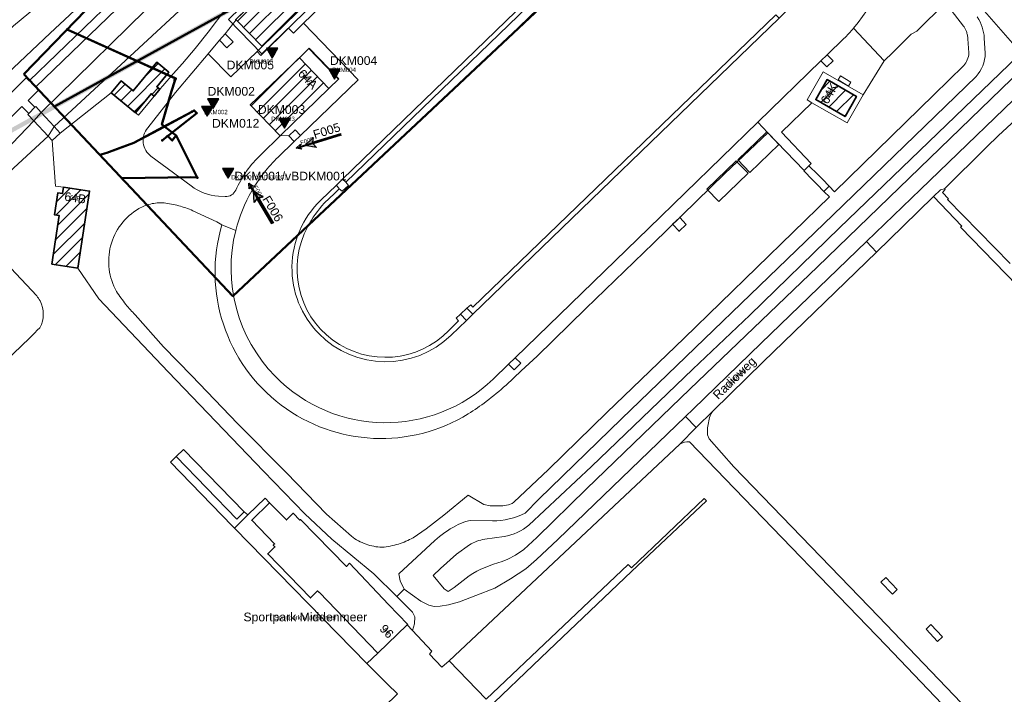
# Model space of a CAD drawing. Header units: metres. Extents: x 124322 to 125871, y 483990 to 485142.
# Tile 22 of 61: x 124717 to 124943, y 484403 to 484557. Entities that reach past the tile are written whole.
import ezdxf
from ezdxf.enums import TextEntityAlignment as Align

# ---------------------------------------------------------------- set-up
doc = ezdxf.new("R2010")
doc.units = ezdxf.units.M
for name, color, linetype, lineweight in [('00_GEO_Arcering', 252, 'Continuous', 15), ('B-RO-KW-KUNSTWERK-GV', 170, 'Continuous', 18), ('B-RO-OG-BEBOUWING-GV', 7, 'Continuous', 35), ('B-RO-OG-BEBOUWING-T18', 7, 'Continuous', 18), ('B-RO-OG-BEBOUWING-T18 @ 0.5', 7, 'Continuous', 18), ('B-RO-OG-BEBOUWING-T18 @ 1', 7, 'Continuous', 18), ('B-RO-OG-BEBOUWING_BORDES-GV', 7, 'Continuous', 18), ('B-RO-OG-BEBOUWING_LUIFEL-GV', 7, 'Continuous', 18), ('B-RO-OG-BEBOUWING_OVERBOUWING-GV', 7, 'Continuous', 18), ('B-RO-OG-BEBOUWING_SCHUUR-GV', 7, 'Continuous', 35), ('B-RO-OG-BEBOUWING_TRAP-GV', 7, 'Continuous', 18), ('B-RO-OG-TERREIN_ERF-GV', 7, 'Continuous', 0), ('B-RO-OG-TOPOGRAFIE-T18', 7, 'Continuous', 18), ('B-RO-OG-TOPOGRAFIE-T18 @ 0.5', 7, 'Continuous', 18), ('B-RO-OG-TOPOGRAFIE-T18 @ 1', 7, 'Continuous', 18), ('B-RO-OG-WATER-GV', 151, 'Continuous', 13), ('B-RO-VH-ONVERHARD-GV', 252, 'Continuous', 18), ('B-RO-VH-VERHARDING_GESLOTEN-GV', 252, 'Continuous', 18), ('B-RO-VH-VERHARDING_OPEN-GV', 7, 'Continuous', 9)]:
    doc.layers.add(name, color=color, linetype=linetype, lineweight=lineweight)
for name, color, linetype in [('00_GEO_Fotopijlen', 7, 'Continuous'), ('00_GEO_Fotopijlen @ 0.5', 7, 'Continuous'), ('00_GEO_Fotopijlen @ 1', 7, 'Continuous'), ('00_GEO_Sonderingen', 7, 'Continuous'), ('00_GEO_Sonderingen @ 0.5', 7, 'Continuous'), ('00_GEO_Sonderingen @ 1', 7, 'Continuous'), ('00_GEO_Sonderingen_ntm', 7, 'Continuous'), ('00_GEO_Sonderingen_ntm @ 0.5', 7, 'Continuous'), ('00_GEO_Sonderingen_ntm @ 1', 7, 'Continuous')]:
    doc.layers.add(name, color=color, linetype=linetype)
doc.layers.add('DATATRANSPORT', color=3, linetype='Continuous', lineweight=50, true_color=0x00ff00)
doc.layers.add('KLICGRENS', color=6, linetype='Continuous', lineweight=50, true_color=0xff00ff)
doc.styles.add('IBstijl', font='arial.ttf', dxfattribs={"height": 2})
pattern_1 = [(45, (0, 0), (-1.414213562, 1.414213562), [])]

# ---------------------------------------------------------------- blocks, each defined once
blk = doc.blocks.new('*U175')
at = {"layer": 'B-RO-OG-TOPOGRAFIE-T18 @ 0.5', "style": 'IBstijl'}
blk.add_text('Radioweg', height=1, rotation=44.3, dxfattribs=at).set_placement((124881.388, 484474.987), align=Align.MIDDLE)
at = {"layer": 'B-RO-OG-TOPOGRAFIE-T18 @ 1', "style": 'IBstijl'}
blk.add_text('Radioweg', height=2, rotation=44.3, dxfattribs=at).set_placement((124881.388, 484474.987), align=Align.MIDDLE)
blk = doc.blocks.new('*U187')
at = {"layer": 'B-RO-OG-TOPOGRAFIE-T18 @ 0.5', "style": 'IBstijl'}
blk.add_text('Sportpark Middenmeer', height=1, dxfattribs=at).set_placement((124782.678, 484420.03), align=Align.MIDDLE)
at = {"layer": 'B-RO-OG-TOPOGRAFIE-T18 @ 1', "style": 'IBstijl'}
blk.add_text('Sportpark Middenmeer', height=2, dxfattribs=at).set_placement((124782.678, 484420.03), align=Align.MIDDLE)
blk = doc.blocks.new('*U194')
at = {"layer": 'B-RO-OG-BEBOUWING-T18 @ 0.5', "style": 'IBstijl'}
blk.add_text('64K', height=1, rotation=60.2, dxfattribs=at).set_placement((124902.995, 484540.549), align=Align.MIDDLE)
at = {"layer": 'B-RO-OG-BEBOUWING-T18 @ 1', "style": 'IBstijl'}
blk.add_text('64K', height=2, rotation=60.2, dxfattribs=at).set_placement((124902.995, 484540.549), align=Align.MIDDLE)
blk = doc.blocks.new('*U195')
at = {"layer": 'B-RO-OG-BEBOUWING-T18 @ 0.5', "style": 'IBstijl'}
blk.add_text('64B', height=1, rotation=-8.6, dxfattribs=at).set_placement((124729.843, 484516.563), align=Align.MIDDLE)
at = {"layer": 'B-RO-OG-BEBOUWING-T18 @ 1', "style": 'IBstijl'}
blk.add_text('64B', height=2, rotation=-8.6, dxfattribs=at).set_placement((124729.843, 484516.563), align=Align.MIDDLE)
blk = doc.blocks.new('*U199')
at = {"layer": 'B-RO-OG-BEBOUWING-T18 @ 0.5', "style": 'IBstijl'}
blk.add_text('64A', height=1, rotation=-46.2, dxfattribs=at).set_placement((124783.26, 484543.815), align=Align.MIDDLE)
at = {"layer": 'B-RO-OG-BEBOUWING-T18 @ 1', "style": 'IBstijl'}
blk.add_text('64A', height=2, rotation=-46.2, dxfattribs=at).set_placement((124783.26, 484543.815), align=Align.MIDDLE)
blk = doc.blocks.new('*U201')
at = {"layer": 'B-RO-OG-BEBOUWING-T18 @ 0.5', "style": 'IBstijl'}
blk.add_text('96', height=1, rotation=-46, dxfattribs=at).set_placement((124801.361, 484416.977), align=Align.MIDDLE)
at = {"layer": 'B-RO-OG-BEBOUWING-T18 @ 1', "style": 'IBstijl'}
blk.add_text('96', height=2, rotation=-46, dxfattribs=at).set_placement((124801.361, 484416.977), align=Align.MIDDLE)
blk = doc.blocks.new('Sondering')
at = {"color": 0}
blk.add_lwpolyline([(-1.3, 2.25), (0, 0), (1.3, 2.25)], close=True, dxfattribs=at)
blk.add_solid([(-1.3, 2.25), (1.3, 2.25), (0, 0)], dxfattribs=at)
at = {"color": 7, "style": 'IBstijl'}
blk.add_attdef('ATTEXT', (1.43, -0.5), '', height=2, dxfattribs=at)
blk = doc.blocks.new('*U422')
at = {"layer": '00_GEO_Sonderingen @ 0.5', "xscale": 0.5, "yscale": 0.5, "zscale": 0.5}
blk.add_blockref('Sondering', (124764.95, 484521.05), dxfattribs=at).add_auto_attribs({'ATTEXT': 'DKM001/vBDKM001'})
at = {"layer": '00_GEO_Sonderingen @ 1'}
blk.add_blockref('Sondering', (124764.95, 484521.05), dxfattribs=at).add_auto_attribs({'ATTEXT': 'DKM001/vBDKM001'})
blk = doc.blocks.new('*U423')
at = {"layer": '00_GEO_Sonderingen @ 0.5'}
ref = blk.add_blockref('Sondering', (124761.48, 484537.04), dxfattribs=dict(at, xscale=0.5, yscale=0.5, zscale=0.5))
ref.add_attrib('ATTEXT', 'DKM002', (124759.42, 484535.77), dxfattribs={"layer": '0', "color": 7, "height": 1, "style": 'IBstijl'})
at = {"layer": '00_GEO_Sonderingen @ 1'}
ref = blk.add_blockref('Sondering', (124761.48, 484537.04), dxfattribs=at)
ref.add_attrib('ATTEXT', 'DKM002', (124760.23, 484540.02), dxfattribs={"layer": '0', "color": 7, "height": 2, "style": 'IBstijl'})
blk = doc.blocks.new('*U90')
at = {"true_color": 0xffffff}
h = blk.add_hatch(color=7, dxfattribs=at)
h.dxf.hatch_style = 1
h.paths.add_polyline_path([(-1.3, 2.25), (0, 0), (1.3, 2.25)])
at = {"color": 0}
blk.add_lwpolyline([(-1.3, 2.25), (0, 0), (1.3, 2.25)], close=True, dxfattribs=at)
at = {"color": 7, "style": 'IBstijl'}
blk.add_attdef('ATTEXT', (27.45, 7.51), '', height=2, dxfattribs=at)
blk = doc.blocks.new('*U427')
at = {"layer": '00_GEO_Sonderingen_ntm @ 0.5'}
ref = blk.add_blockref('*U90', (124775.08, 484548.65), dxfattribs=dict(at, xscale=0.5, yscale=0.5, zscale=0.5))
ref.add_attrib('ATTEXT', 'DKM005', (124769.85, 484547.36), dxfattribs={"layer": '0', "color": 7, "height": 1, "style": 'IBstijl'})
at = {"layer": '00_GEO_Sonderingen_ntm @ 1'}
ref = blk.add_blockref('*U90', (124775.08, 484548.65), dxfattribs=at)
ref.add_attrib('ATTEXT', 'DKM005', (124764.61, 484546.07), dxfattribs={"layer": '0', "color": 7, "height": 2, "style": 'IBstijl'})
blk = doc.blocks.new('*U91')
at = {"true_color": 0xffffff}
h = blk.add_hatch(color=7, dxfattribs=at)
h.dxf.hatch_style = 1
h.paths.add_polyline_path([(-1.3, 2.25), (0, 0), (1.3, 2.25)])
at = {"color": 0}
blk.add_lwpolyline([(-1.3, 2.25), (0, 0), (1.3, 2.25)], close=True, dxfattribs=at)
at = {"color": 7, "style": 'IBstijl'}
blk.add_attdef('ATTEXT', (13.53, 8.04), '', height=2, dxfattribs=at)
blk = doc.blocks.new('*U428')
at = {"layer": '00_GEO_Sonderingen_ntm @ 0.5'}
ref = blk.add_blockref('*U91', (124789.4, 484543.84), dxfattribs=dict(at, xscale=0.5, yscale=0.5, zscale=0.5))
ref.add_attrib('ATTEXT', 'DKM004', (124788.86, 484545.46), dxfattribs={"layer": '0', "color": 7, "height": 1, "style": 'IBstijl'})
at = {"layer": '00_GEO_Sonderingen_ntm @ 1'}
ref = blk.add_blockref('*U91', (124789.4, 484543.84), dxfattribs=at)
ref.add_attrib('ATTEXT', 'DKM004', (124788.32, 484547.08), dxfattribs={"layer": '0', "color": 7, "height": 2, "style": 'IBstijl'})
blk = doc.blocks.new('*U92')
at = {"true_color": 0xffffff}
h = blk.add_hatch(color=7, dxfattribs=at)
h.dxf.hatch_style = 1
h.paths.add_polyline_path([(-1.3, 2.25), (0, 0), (1.3, 2.25)])
at = {"color": 0}
blk.add_lwpolyline([(-1.3, 2.25), (0, 0), (1.3, 2.25)], close=True, dxfattribs=at)
at = {"color": 7, "style": 'IBstijl'}
blk.add_attdef('ATTEXT', (25.26, 15.5), '', height=2, dxfattribs=at)
blk = doc.blocks.new('*U429')
at = {"layer": '00_GEO_Sonderingen_ntm @ 0.5'}
ref = blk.add_blockref('*U92', (124777.88, 484532.55), dxfattribs=dict(at, xscale=0.5, yscale=0.5, zscale=0.5))
ref.add_attrib('ATTEXT', 'DKM003', (124774.82, 484534.2), dxfattribs={"layer": '0', "color": 7, "height": 1, "style": 'IBstijl'})
at = {"layer": '00_GEO_Sonderingen_ntm @ 1'}
ref = blk.add_blockref('*U92', (124777.88, 484532.55), dxfattribs=at)
ref.add_attrib('ATTEXT', 'DKM003', (124771.77, 484535.84), dxfattribs={"layer": '0', "color": 7, "height": 2, "style": 'IBstijl'})
blk = doc.blocks.new('*U93')
blk.add_hatch(color=0).paths.add_polyline_path([(4.19, -0.01), (6.6, -1.21), (6.11, -0.21), (12.89, -0.2), (12.59, 0), (12.89, 0.2), (6.11, 0.19), (6.59, 1.19)])
blk.add_line((4.19, -0.01), (12.59, 0))
at = {"color": 7}
blk.add_lwpolyline([(12.89, -0.2), (6.11, -0.21), (6.6, -1.21), (4.19, -0.01), (6.59, 1.19), (6.11, 0.19), (12.89, 0.2), (12.59, 0)], close=True, dxfattribs=at)
at = {"color": 7, "style": 'IBstijl'}
blk.add_attdef('FOTO', (-7.41, 1.06), '', height=2, dxfattribs=at)
blk = doc.blocks.new('*U435')
at = {"layer": '00_GEO_Fotopijlen @ 0.5'}
ref = blk.add_blockref('*U93', (124778.56, 484527.32), dxfattribs=dict(at, xscale=0.5, yscale=0.5, zscale=0.5, rotation=17.23633533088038))
ref.add_attrib('FOTO', 'F005', (124781.69, 484528.69), dxfattribs={"layer": '0', "color": 7, "height": 1, "rotation": 17.2363, "style": 'IBstijl'})
at = {"layer": '00_GEO_Fotopijlen @ 1'}
ref = blk.add_blockref('*U93', (124778.56, 484527.32), dxfattribs=dict(at, rotation=17.23633533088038))
ref.add_attrib('FOTO', 'F005', (124784.83, 484530.05), dxfattribs={"layer": '0', "color": 7, "height": 2, "rotation": 17.2363, "style": 'IBstijl'})
blk = doc.blocks.new('*U436')
at = {"layer": '00_GEO_Fotopijlen @ 0.5'}
ref = blk.add_blockref('*U93', (124768.61, 484521.74), dxfattribs=dict(at, xscale=0.5, yscale=0.5, zscale=0.5, rotation=300.6890222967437))
ref.add_attrib('FOTO', 'F006', (124770.67, 484519.01), dxfattribs={"layer": '0', "color": 7, "height": 1, "rotation": 300.689, "style": 'IBstijl'})
at = {"layer": '00_GEO_Fotopijlen @ 1'}
ref = blk.add_blockref('*U93', (124768.61, 484521.74), dxfattribs=dict(at, rotation=300.6890222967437))
ref.add_attrib('FOTO', 'F006', (124772.73, 484516.28), dxfattribs={"layer": '0', "color": 7, "height": 2, "rotation": 300.689, "style": 'IBstijl'})
blk = doc.blocks.new('SonderingX')
at = {"true_color": 0xffffff}
h = blk.add_hatch(color=7, dxfattribs=at)
h.dxf.hatch_style = 1
h.paths.add_polyline_path([(-1.3, 2.25), (0, 0), (1.3, 2.25)])
at = {"color": 0}
blk.add_lwpolyline([(-1.3, 2.25), (0, 0), (1.3, 2.25)], close=True, dxfattribs=at)
at = {"color": 7, "style": 'IBstijl'}
blk.add_attdef('ATTEXT', (1.43, -0.5), '', height=2, dxfattribs=at)

msp = doc.modelspace()

# ---------------------------------------------------------------- hatches: boundary and pattern name
at = {"layer": '00_GEO_Arcering'}
h = msp.add_hatch(dxfattribs=at)
h.set_pattern_fill('BEBOUWING', color=256)
h.set_pattern_definition(pattern_1)
h.paths.add_polyline_path([(124779.824, 484570.264), (124771.531, 484562.197), (124766.706, 484557.502), (124766.76, 484557.446), (124772.742, 484551.31), (124814.758, 484592.175), (124808.752, 484598.37), (124784.541, 484574.852)])
h = msp.add_hatch(dxfattribs=at)
h.set_pattern_fill('BEBOUWING', color=256)
h.set_pattern_definition(pattern_1)
h.paths.add_polyline_path([(124788.084, 484541.681), (124781.303, 484548.74), (124770.04, 484537.879), (124776.869, 484530.77), (124776.97, 484530.868)])
h = msp.add_hatch(dxfattribs=at)
h.set_pattern_fill('BEBOUWING', color=256)
h.set_pattern_definition(pattern_1)
h.paths.add_polyline_path([(124749.247, 484541.51), (124748.568, 484542.07), (124751.322, 484545.411), (124748.56, 484547.689), (124743.146, 484541.121), (124740.377, 484543.405), (124738.106, 484540.65), (124743.637, 484536.088), (124747.246, 484540.466), (124747.925, 484539.906)])
h = msp.add_hatch(dxfattribs=at)
h.set_pattern_fill('BEBOUWING', color=256)
h.set_pattern_definition(pattern_1)
h.paths.add_polyline_path([(124909.261, 484539.823), (124902.499, 484543.704), (124899.873, 484539.125), (124906.627, 484535.235)])
h = msp.add_hatch(dxfattribs=at)
h.set_pattern_fill('BEBOUWING', color=256)
h.set_pattern_definition(pattern_1)
h.paths.add_polyline_path([(124727.166, 484518.991), (124726.948, 484517.548), (124725.861, 484517.713), (124725.092, 484512.631), (124726.179, 484512.466), (124724.488, 484501.322), (124730.44, 484500.42), (124733.119, 484518.09)])
at = {"layer": 'DATATRANSPORT'}
msp.add_hatch(color=256, dxfattribs=at).paths.add_polyline_path([(124773.609, 484564.846), (124699.552, 484523.965), (124700.036, 484523.09), (124774.093, 484563.969)])

# ---------------------------------------------------------------- linework, layer by layer
at = {"layer": 'B-RO-KW-KUNSTWERK-GV'}
msp.add_lwpolyline([(124720.306, 484534.27), (124723.616, 484530.68), (124724.968, 484532.947), (124722.008, 484536.187)], close=True, dxfattribs=at)
at = {"layer": 'B-RO-OG-BEBOUWING-GV'}
for points in [[(124779.824, 484570.264), (124771.531, 484562.197), (124766.706, 484557.502), (124766.76, 484557.446), (124772.742, 484551.31), (124814.758, 484592.175), (124808.752, 484598.37), (124784.541, 484574.852)], [(124788.084, 484541.681), (124781.303, 484548.74), (124770.04, 484537.879), (124776.869, 484530.77), (124776.97, 484530.868)], [(124909.261, 484539.823), (124902.499, 484543.704), (124899.873, 484539.125), (124906.627, 484535.235)], [(124727.166, 484518.991), (124726.948, 484517.548), (124725.861, 484517.713), (124725.092, 484512.631), (124726.179, 484512.466), (124724.488, 484501.322), (124730.44, 484500.42), (124733.119, 484518.09)], [(124792.842, 484432.637), (124792.092, 484431.902), (124781.573, 484442.653), (124781.445, 484442.527), (124779.906, 484444.099), (124778.326, 484442.554), (124774.466, 484446.499), (124770.377, 484442.499), (124775.598, 484437.05), (124775.311, 484436.786), (124775.704, 484436.379), (124774.06, 484434.771), (124783.831, 484424.667), (124785.475, 484426.276), (124785.82, 484425.919), (124785.876, 484425.965), (124799.341, 484411.998), (124806.068, 484418.433), (124806.198, 484418.557), (124801.8, 484423.175)]]:
    msp.add_lwpolyline(points, close=True, dxfattribs=at)
at = {"layer": 'B-RO-OG-BEBOUWING_BORDES-GV'}
msp.add_lwpolyline([(124781.303, 484548.74), (124788.084, 484541.681), (124790.288, 484543.826), (124785.342, 484548.922), (124783.493, 484550.854)], close=True, dxfattribs=at)
at = {"layer": 'B-RO-OG-BEBOUWING_LUIFEL-GV'}
for points in [[(124765.013, 484557.516), (124772.681, 484549.594), (124816.465, 484592.141), (124808.759, 484600.055)], [(124808.752, 484598.37), (124814.758, 484592.172), (124772.742, 484551.31), (124766.706, 484557.502)], [(124781.303, 484548.74), (124788.084, 484541.681), (124790.37, 484543.905), (124783.568, 484550.924)]]:
    msp.add_lwpolyline(points, close=True, dxfattribs=at)
at = {"layer": 'B-RO-OG-BEBOUWING_OVERBOUWING-GV'}
for points in [[(124915.955, 484429.345), (124914.84, 484428.29), (124917.48, 484425.5), (124918.595, 484426.555)], [(124926.345, 484418.515), (124925.23, 484417.46), (124927.87, 484414.67), (124928.985, 484415.725)]]:
    msp.add_lwpolyline(points, close=True, dxfattribs=at)
at = {"layer": 'B-RO-OG-BEBOUWING_SCHUUR-GV'}
for points in [[(124749.247, 484541.51), (124748.568, 484542.07), (124751.322, 484545.411), (124748.56, 484547.689), (124743.146, 484541.121), (124740.377, 484543.405), (124738.106, 484540.65), (124743.637, 484536.088), (124747.246, 484540.466), (124747.925, 484539.906)], [(124870.141, 484510.4), (124868.685, 484512.009), (124868.657, 484512.04), (124867.017, 484510.535), (124867.092, 484510.452), (124868.502, 484508.895)]]:
    msp.add_lwpolyline(points, close=True, dxfattribs=at)
at = {"layer": 'B-RO-OG-BEBOUWING_TRAP-GV'}
msp.add_lwpolyline([(124907.432, 484542.216), (124907.967, 484543.153), (124905.57, 484544.586), (124905.029, 484543.641)], close=True, dxfattribs=at)
at = {"layer": 'B-RO-OG-TERREIN_ERF-GV'}
msp.add_lwpolyline([(124781.303, 484548.74), (124788.084, 484541.681), (124790.288, 484543.826), (124785.342, 484548.922), (124783.493, 484550.854)], close=True, dxfattribs=at)
at = {"layer": 'B-RO-OG-WATER-GV'}
for points in [[(124813.779, 484649.581), (124802.3, 484638.9), (124778.29, 484615.78), (124765.35, 484603.06), (124751.87, 484590.2), (124750.06, 484587.99), (124749.12, 484586.44), (124743.95, 484581.82), (124733.89, 484572.13), (124728.23, 484566.63), (124722.479, 484561.756), (124719.18, 484558.96), (124715.66, 484556.07), (124711.332, 484551.38), (124706.47, 484546.21), (124704.139, 484544.06)], [(124707.681, 484516.058), (124723.616, 484530.68), (124724.968, 484532.947), (124775.17, 484579.428), (124775.09, 484579.59), (124774.85, 484579.51), (124774.9, 484580.7), (124777.55, 484583.12), (124778.106, 484582.781), (124778.382, 484590.337), (124777.81, 484590.36), (124749.98, 484563.65), (124722.008, 484536.187), (124720.306, 484534.27), (124705.389, 484518.718), (124699.396, 484512.47)], [(124696.51, 484527.591), (124696.759, 484527.837), (124705.673, 484537.06), (124724.11, 484554.4), (124754.23, 484582.52)], [(124827.86, 484432.99), (124829.2, 484433.59), (124830.91, 484434.44), (124832.85, 484435.78), (124835.85, 484438.51), (124847.26, 484449.69), (124870.98, 484472.58), (124900.31, 484500.71), (124956.52, 484555.15), (124954.51, 484556.96), (124905.35, 484509.69), (124884.74, 484489.61), (124871.69, 484477.21), (124848.39, 484454.84)], [(124720.99, 484494.03), (124706.601, 484509.257)], [(124848.39, 484454.84), (124834.02, 484441.38)], [(124828.34, 484438.73), (124823.86, 484438.13)], [(124820.387, 484436.814), (124817.38, 484434.72), (124813.75, 484431.4), (124812.04, 484429.79), (124814.54, 484426.73), (124815.5, 484426.11), (124816.82, 484427.08), (124820.29, 484429.74)]]:
    msp.add_lwpolyline(points, dxfattribs=at)
for points in [[(124721.758, 484492.875, 0.0523887), (124720.99, 484494.03)], [(124721.73, 484486.72, 0.2477656), (124721.758, 484492.875)], [(124711.977, 484477.281, 0.0077678), (124721.73, 484486.72)], [(124834.02, 484441.38, -0.1329454), (124828.34, 484438.73)], [(124823.86, 484438.13, 0.1162006), (124820.387, 484436.814)], [(124820.29, 484429.74, -0.0798566), (124827.86, 484432.99)]]:
    msp.add_lwpolyline(points, format="xyb", dxfattribs=at)
at = {"layer": 'B-RO-VH-ONVERHARD-GV'}
for points in [[(124933.84, 484556.02), (124929.67, 484561.36), (124923.11, 484554.81), (124921.81, 484554.13), (124917.581, 484549.948), (124915.596, 484548.008)], [(124934.475, 484554.758), (124934.363, 484555.041)], [(124935.04, 484549.85), (124934.83, 484553.04)], [(124915.596, 484548.008), (124910.759, 484540.18), (124907.074, 484533.749), (124899.003, 484538.389), (124891.994, 484531.622), (124898.858, 484524.459), (124898.329, 484523.939), (124900.351, 484521.89), (124901.418, 484520.809), (124902.979, 484519.228), (124904.23, 484517.96), (124927.04, 484540.24), (124933.89, 484546.96)]]:
    msp.add_lwpolyline(points, dxfattribs=at)
for points in [[(124934.216, 484555.365, 0.0338323), (124933.84, 484556.02)], [(124934.363, 484555.041, 0.0151203), (124934.216, 484555.365)], [(124934.715, 484553.912, 0.0353025), (124934.475, 484554.758)], [(124934.83, 484553.04, 0.0355373), (124934.715, 484553.912)], [(124934.696, 484548.236, 0.0929406), (124935.04, 484549.85)], [(124933.89, 484546.96, 0.0845619), (124934.696, 484548.236)]]:
    msp.add_lwpolyline(points, format="xyb", dxfattribs=at)
msp.add_lwpolyline([(124764.293, 484554.226), (124762.958, 484552.747), (124764.684, 484550.982), (124766.109, 484552.372)], close=True, dxfattribs=at)
at = {"layer": 'B-RO-VH-VERHARDING_GESLOTEN-GV'}
for points in [[(124908.594, 484555.523, 0.3853958), (124907.18, 484602.934)], [(124907.18, 484602.934, -0.3853958), (124908.594, 484555.523)], [(124938.589, 484553.259, 0.1320629), (124936.983, 484558.093)], [(124907.494, 484554.293, 0.0119799), (124908.594, 484555.523)], [(124933.84, 484556.02, -0.0338323), (124934.216, 484555.365)], [(124934.216, 484555.365, -0.0151203), (124934.363, 484555.041)], [(124906.339, 484553.115, 0.0124334), (124907.494, 484554.293)], [(124934.475, 484554.758, -0.0353025), (124934.715, 484553.912)], [(124934.715, 484553.912, -0.0355373), (124934.83, 484553.04)], [(124935.04, 484549.85, -0.0929406), (124934.696, 484548.236)], [(124936.701, 484544.433, 0.1787), (124938.819, 484549.755)], [(124934.696, 484548.236, -0.0845619), (124933.89, 484546.96)], [(124747.227, 484526.101, -0.4326318), (124746.468, 484532.615)], [(124772.501, 484526.504, 0.0974748), (124766.682, 484518.305)], [(124776.432, 484525.913, 0.0695405), (124770.381, 484518.171)], [(124770.381, 484518.171, -0.0695405), (124776.432, 484525.913)], [(124762.736, 484516.942, -0.143153), (124756.428, 484519.275)], [(124766.682, 484518.305, -0.3058611), (124764.302, 484516.833)], [(124770.381, 484518.171, 0.0696183), (124766.685, 484509.066)], [(124766.685, 484509.066, -0.0696183), (124770.381, 484518.171)], [(124744.46, 484514.1, -0.0697162), (124747.098, 484515.136)], [(124747.098, 484515.136, -0.0768861), (124750.22, 484515.39)], [(124750.22, 484515.39, -0.0370821), (124753.595, 484514.737)], [(124753.595, 484514.737, -0.0372084), (124756.85, 484513.59)], [(124785.761, 484485.376, -0.4168901), (124786.206, 484515.986)], [(124786.206, 484515.986, 0.4168901), (124785.761, 484485.376)], [(124783.27, 484509.97, -0.0613708), (124786.99, 484515.31)], [(124737.96, 484505.488, -0.1993032), (124744.46, 484514.1)], [(124766.685, 484509.066, 0.2609412), (124775.724, 484475.583)], [(124815.603, 484486.096, -0.8753927), (124783.27, 484509.97)], [(124739.32, 484495.06, -0.1939047), (124737.96, 484505.488)], [(124741.461, 484492.075, -0.0265191), (124739.32, 484495.06)], [(124743.58, 484489.67, -0.0234487), (124741.461, 484492.075)], [(124816.128, 484484.972, -0.412224), (124785.761, 484485.376)], [(124785.761, 484485.376, 0.412224), (124816.128, 484484.972)], [(124775.724, 484475.583, 0.4129158), (124825.802, 484474.909)], [(124875.781, 484466.816, -0.0584102), (124876.349, 484467.645)], [(124875.049, 484462.137, -0.0793053), (124875.321, 484465.295)], [(124875.321, 484465.295, -0.0941259), (124875.781, 484466.816)], [(124868.648, 484459.964, -0.161433), (124870.868, 484460.511)], [(124817.237, 484441.213, -0.0361909), (124819.47, 484442.2)], [(124825.64, 484442.38, 0.1214993), (124833.19, 484444.13)], [(124812.4, 484437.82, -0.0663468), (124817.237, 484441.213)], [(124796.613, 484437, -0.0758332), (124793.26, 484438.8)], [(124807.41, 484438.46, -0.0495783), (124804.048, 484437.033)], [(124800.29, 484436.28, -0.0744838), (124796.613, 484437)], [(124804.048, 484437.033, -0.0524485), (124800.29, 484436.28)]]:
    msp.add_lwpolyline(points, format="xyb", dxfattribs=at)
for points in [[(124977.218, 484595.198), (124979.326, 484597.223), (124975.112, 484601.619), (124970.507, 484597.246), (124967.022, 484600.916), (124963.823, 484597.796), (124955.042, 484589.231), (124956.325, 484587.893), (124951.504, 484583.27), (124942.809, 484574.76), (124941.44, 484573.424), (124935.008, 484567.142), (124938.103, 484560.045), (124945.584, 484551.504), (124947.489, 484553.389), (124947.915, 484553.318), (124954.07, 484559.32), (124954.842, 484560.143), (124957.23, 484562.69), (124960.6, 484558.65)], [(124853.407, 484600.241), (124851.92, 484598.802), (124840.39, 484587.64), (124839.123, 484586.414), (124837.74, 484587.82), (124826.47, 484599.28), (124826.362, 484599.182), (124826.409, 484599.134), (124824.92, 484597.7), (124823.035, 484595.885), (124782.29, 484556.65), (124794.82, 484543.69), (124781.58, 484530.89), (124780.135, 484529.493), (124776.432, 484525.913)], [(124786.206, 484515.986), (124789.8, 484519.47), (124791.196, 484520.823), (124861.54, 484589.01), (124863.004, 484590.429), (124866.456, 484593.775)], [(124764.44, 484559.99), (124760.37, 484554.58), (124757.35, 484550.88), (124754.47, 484547.38), (124752.3, 484545), (124749.97, 484542.26), (124749.247, 484541.51), (124747.925, 484539.906), (124744.333, 484535.514), (124738.106, 484540.65), (124726.4, 484531.38), (124724.51, 484529.71), (124725.337, 484519.268), (124727.166, 484518.991), (124733.119, 484518.09), (124730.44, 484500.42), (124735.23, 484493.37), (124751.21, 484476.58), (124773.04, 484453.76), (124782.56, 484443.99), (124788.76, 484438.18), (124798.4, 484430.196), (124803.652, 484424.982), (124805.405, 484426.693), (124804.43, 484428.59), (124804.137, 484430.218), (124812.4, 484437.82)], [(124908.594, 484555.523), (124915.596, 484548.008), (124917.581, 484549.948), (124921.81, 484554.13), (124923.11, 484554.81), (124929.67, 484561.36), (124933.84, 484556.02)], [(124746.468, 484532.615), (124752.869, 484540.712), (124760.376, 484549.666), (124762.958, 484552.747), (124764.293, 484554.226), (124766.76, 484557.446), (124766.706, 484557.502)], [(124893, 484559.32), (124891.48, 484557.85), (124821.13, 484489.81), (124819.657, 484488.385), (124816.128, 484484.972)], [(124825.802, 484474.909), (124829.357, 484478.353), (124830.86, 484479.81), (124861.59, 484509.59), (124886.585, 484533.902), (124901.08, 484548), (124902.535, 484549.415), (124906.339, 484553.115)], [(124934.363, 484555.041), (124934.475, 484554.758)], [(124934.83, 484553.04), (124935.04, 484549.85)], [(124938.819, 484549.755), (124938.589, 484553.259)], [(124958.43, 484551.93), (124951.7, 484545.24), (124923.92, 484518.48), (124911.543, 484506.526), (124913.86, 484504.089), (124919.975, 484510.007), (124926.938, 484516.859), (124928.508, 484518.39), (124929.449, 484518.594), (124939.113, 484528.168), (124941.88, 484530.86), (124945.77, 484534.49), (124955.66, 484544.06), (124961.245, 484549.761)], [(124933.89, 484546.96), (124927.04, 484540.24), (124904.23, 484517.96), (124902.979, 484519.228), (124901.771, 484518.038), (124903.01, 484516.78), (124869.67, 484484.34), (124851.9, 484467.23), (124838.5, 484454.16), (124830.59, 484446.61), (124830.18, 484446.32), (124829.36, 484446.05), (124828.02, 484445.81), (124825.11, 484445.84), (124823.68, 484446.14), (124820.041, 484448.257), (124814.45, 484443.69), (124810.39, 484440.49), (124807.41, 484438.46)], [(124833.19, 484444.13), (124836.31, 484447.37), (124855.31, 484465.77), (124903.89, 484512.62), (124936.701, 484544.433)], [(124776.432, 484525.913), (124780.135, 484529.493), (124778.91, 484530.76), (124776.97, 484530.868), (124776.869, 484530.77), (124772.501, 484526.504)], [(124756.428, 484519.275), (124747.227, 484526.101)], [(124786.99, 484515.31), (124789.35, 484517.58), (124790.47, 484518.64), (124789.8, 484519.47), (124786.206, 484515.986)], [(124764.302, 484516.833), (124762.736, 484516.942)], [(124756.85, 484513.59), (124762.33, 484511.07), (124763.53, 484510.35), (124766.685, 484509.066)], [(124793.26, 484438.8), (124787.5, 484443.91), (124778.38, 484453.35), (124767.13, 484464.74), (124756.59, 484475.69), (124750.12, 484482.35), (124743.58, 484489.67)], [(124819.657, 484488.385), (124818.288, 484489.83), (124817.3, 484488.93), (124817.881, 484488.294), (124815.603, 484486.096)], [(124816.128, 484484.972), (124819.657, 484488.385)], [(124876.349, 484467.645), (124872.395, 484463.768), (124868.648, 484459.964)], [(124870.868, 484460.511), (124879.071, 484452.014), (124916.06, 484413.7), (124948.13, 484380.14), (124954.25, 484373.59), (124955.725, 484372.131)], [(124958.59, 484374.561), (124950.516, 484382.713), (124935.03, 484398.74), (124914.33, 484420.36), (124881.091, 484454.766), (124875.445, 484461.181), (124875.049, 484462.137)], [(124819.47, 484442.2), (124820.56, 484442.45), (124825.64, 484442.38)]]:
    msp.add_lwpolyline(points, dxfattribs=at)
for points in [[(124862.35, 484588.14), (124861.54, 484589.01), (124791.196, 484520.823), (124791.96, 484520.16)], [(124891.48, 484557.85), (124890.74, 484558.61), (124821.16, 484491.459), (124820.652, 484491.984), (124819.782, 484491.192), (124821.13, 484489.81)], [(124766.76, 484557.446), (124764.293, 484554.226), (124766.109, 484552.372), (124764.684, 484550.982), (124762.958, 484552.747), (124760.376, 484549.666), (124765.591, 484544.316), (124771.581, 484550.174), (124772.742, 484551.31)], [(124902.535, 484549.415), (124901.08, 484548), (124902.43, 484546.61), (124903.91, 484548.04)], [(124899.003, 484538.389), (124907.074, 484533.749), (124910.759, 484540.18), (124901.567, 484545.465), (124897.882, 484539.033)], [(124909.261, 484539.823), (124906.627, 484535.235), (124899.873, 484539.125), (124902.499, 484543.704)], [(124720.593, 484537.346), (124719.172, 484535.94), (124718.96, 484535.73), (124720.306, 484534.27), (124722.008, 484536.187), (124720.78, 484537.53)], [(124723.616, 484530.68), (124724.968, 484532.947), (124722.008, 484536.187), (124720.306, 484534.27)], [(124726.4, 484531.38), (124724.968, 484532.947), (124723.616, 484530.68), (124724.51, 484529.71)], [(124781.58, 484530.89), (124780.33, 484532.2), (124778.91, 484530.76), (124780.135, 484529.493)], [(124791.96, 484520.16), (124791.196, 484520.823), (124789.8, 484519.47), (124790.47, 484518.64), (124791.1, 484518.12), (124792.55, 484519.42)], [(124913.86, 484504.089), (124911.543, 484506.526), (124887.36, 484483.17), (124871.73, 484468.01), (124869.955, 484466.299), (124872.395, 484463.768), (124876.349, 484467.645), (124887.81, 484478.88)], [(124819.782, 484491.192), (124818.288, 484489.83), (124819.657, 484488.385), (124821.13, 484489.81)], [(124830.86, 484479.81), (124829.357, 484478.353), (124830.64, 484477.07), (124832.14, 484478.57)], [(124868.648, 484459.964), (124872.395, 484463.768), (124869.955, 484466.299), (124840.69, 484438.08), (124835.75, 484433.48), (124833.28, 484431.32), (124829.77, 484429.05), (124826.22, 484426.92), (124821.81, 484425.2), (124818.06, 484423.77), (124815.54, 484423.05), (124813.6, 484422.75), (124812.29, 484422.7), (124811.02, 484423), (124809.2, 484423.92), (124805.405, 484426.693), (124803.652, 484424.982), (124807.27, 484421.39), (124807.792, 484420.277), (124807.727, 484418.735), (124807.26, 484417.167), (124811.72, 484412.427), (124811.165, 484411.759), (124814.051, 484408.75), (124815.725, 484410.235)], [(124754.729, 484458.756), (124753.047, 484457.126), (124766.945, 484442.749), (124768.65, 484444.396)]]:
    msp.add_lwpolyline(points, close=True, dxfattribs=at)
at = {"layer": 'B-RO-VH-VERHARDING_OPEN-GV'}
for points in [[(124782.779, 484604.749), (124719.244, 484543.409), (124718.561, 484544.115), (124700.126, 484525.813), (124702.917, 484522.994), (124717.598, 484537.532), (124719.172, 484535.94), (124720.593, 484537.346), (124719.02, 484538.937), (124721.367, 484541.274), (124720.674, 484541.98), (124776.739, 484596.009)], [(124814.758, 484592.175), (124772.742, 484551.31), (124771.581, 484550.174), (124772.472, 484549.268), (124778.842, 484555.521), (124779.934, 484554.381), (124782.29, 484556.65), (124823.035, 484595.885)], [(124915.596, 484548.008), (124908.594, 484555.523)], [(124906.339, 484553.115), (124902.535, 484549.415), (124903.91, 484548.04), (124902.43, 484546.61), (124901.08, 484548), (124886.585, 484533.902), (124888.901, 484531.481), (124897.191, 484522.819), (124898.329, 484523.939), (124898.858, 484524.459), (124891.994, 484531.622), (124899.003, 484538.389), (124897.882, 484539.033), (124901.567, 484545.465), (124910.759, 484540.18), (124915.596, 484548.008)], [(124888.901, 484531.481), (124886.585, 484533.902), (124861.59, 484509.59), (124830.86, 484479.81), (124832.14, 484478.57), (124830.64, 484477.07), (124829.357, 484478.353), (124825.802, 484474.909)], [(124828.763, 484473.535), (124832.266, 484476.788), (124835.9, 484480.18), (124847.1, 484491.17), (124862.66, 484506.12), (124879.03, 484522.12), (124888.901, 484531.481)], [(124944.497, 484501.464), (124930.148, 484516.174), (124930.346, 484516.357), (124928.972, 484517.808), (124929.597, 484518.434), (124929.449, 484518.594), (124928.508, 484518.39), (124926.938, 484516.859), (124933.418, 484510.053), (124933.114, 484509.807), (124961.766, 484480.319)], [(124766.685, 484509.066), (124763.53, 484510.35)], [(124822.492, 484397.224), (124838.489, 484412.59), (124857.581, 484430.699), (124874.783, 484446.977), (124874.293, 484447.464), (124857.56, 484431.53), (124856.776, 484432.353), (124824.218, 484401.414), (124815.725, 484410.235), (124814.051, 484408.75), (124811.165, 484411.759), (124811.72, 484412.427), (124807.26, 484417.167), (124806.068, 484418.433), (124799.341, 484411.998), (124796.833, 484409.62), (124801.51, 484404.85), (124803.86, 484402.61), (124753.849, 484353.88)]]:
    msp.add_lwpolyline(points, dxfattribs=at)
for points in [[(124908.594, 484555.523, -0.0119799), (124907.494, 484554.293)], [(124907.494, 484554.293, -0.0124334), (124906.339, 484553.115)], [(124763.53, 484510.35, 0.3137776), (124777.161, 484468.928)], [(124775.724, 484475.583, -0.2609412), (124766.685, 484509.066)], [(124825.802, 484474.909, -0.4129158), (124775.724, 484475.583)], [(124824.22, 484469.781, 0.022791), (124828.763, 484473.535)], [(124820.09, 484466.92, 0.0195999), (124824.22, 484469.781)], [(124777.161, 484468.928, 0.3082764), (124820.09, 484466.92)]]:
    msp.add_lwpolyline(points, format="xyb", dxfattribs=at)
for points in [[(124890.415, 484529.845), (124888.629, 484531.69), (124881.982, 484525.273), (124884.776, 484522.372), (124891.415, 484528.811)], [(124881.925, 484524.706), (124881.609, 484525.03), (124874.863, 484518.547), (124877.637, 484515.704), (124884.383, 484522.187)], [(124898.329, 484523.939), (124897.191, 484522.819), (124897.126, 484522.755), (124899.146, 484520.703), (124900.212, 484519.621), (124901.771, 484518.038), (124902.979, 484519.228), (124901.418, 484520.809), (124900.351, 484521.89)], [(124753.047, 484457.126), (124751.712, 484455.832), (124765.851, 484441.223), (124766.385, 484440.679), (124769.486, 484443.718), (124768.65, 484444.396), (124766.945, 484442.749)], [(124770.377, 484442.499), (124774.466, 484446.499), (124773.417, 484447.571), (124769.486, 484443.718), (124766.385, 484440.679), (124796.833, 484409.62), (124799.341, 484411.998), (124785.876, 484425.965), (124785.82, 484425.919), (124785.475, 484426.276), (124783.831, 484424.667), (124774.06, 484434.771), (124775.704, 484436.379), (124775.311, 484436.786), (124775.598, 484437.05)], [(124915.955, 484429.345), (124914.84, 484428.29), (124917.48, 484425.5), (124918.595, 484426.555)], [(124926.345, 484418.515), (124925.23, 484417.46), (124927.87, 484414.67), (124928.985, 484415.725)]]:
    msp.add_lwpolyline(points, close=True, dxfattribs=at)
at = {"layer": 'DATATRANSPORT'}
for points in [[(124853.333, 484576.554, 0), (124831.819, 484555.763, 0)], [(124725.108, 484537.501, 0), (124773.851, 484564.407, 0)], [(124725.108, 484537.501, 0), (124773.851, 484564.407, 0)], [(124725.108, 484537.501, 0), (124773.851, 484564.407, 0)], [(124752.703, 484543.443, 0), (124752.959, 484543.99, 0), (124752.808, 484544.058, 0), (124727.99, 484555.252, 0)], [(124727.99, 484555.252, 0), (124752.859, 484543.99, 0), (124752.679, 484543.611, 0)], [(124752.992, 484530.841, 0), (124749.756, 484533.393, 0), (124751.95, 484541.029, 0), (124752.703, 484543.443, 0)], [(124749.858, 484529.784, 0), (124757.762, 484536.027, 0), (124757.18, 484536.625, 0), (124756.612, 484536.32, 0), (124749.079, 484532.27, 0), (124743.261, 484529.186, 0), (124737.082, 484526.909, 0), (124735.511, 484526.448, 0)], [(124756.611, 484536.32, 0), (124749.952, 484532.761, 0), (124743.261, 484529.186, 0), (124740.148, 484528.039, 0), (124737.082, 484526.909, 0), (124735.511, 484526.448, 0)], [(124740.603, 484521.037, 0), (124756.349, 484521.268, 0), (124757.873, 484521.223, 0), (124752.992, 484530.841, 0)], [(124740.605, 484521.035, 0), (124756.349, 484521.27, 0), (124757.87, 484521.22, 0), (124752.989, 484530.84, 0), (124752.655, 484530.398, 0), (124752.125, 484529.7, 0), (124751.398, 484530.428, 0), (124750.762, 484530.867, 0)], [(124752.982, 484530.841, 0), (124752.116, 484529.737, 0), (124751.372, 484530.433, 0)], [(124757.87, 484521.22, 0), (124756.349, 484521.268, 0), (124740.603, 484521.037, 0)]]:
    msp.add_polyline3d(points, dxfattribs=at)
for p in [(124728.013, 484555.276), (124752.679, 484543.611), (124752.703, 484543.443), (124756.612, 484536.32), (124752.971, 484530.839), (124749.858, 484529.784), (124740.602, 484521.038), (124740.602, 484521.038), (124740.602, 484521.038), (124757.87, 484521.22)]:
    msp.add_point(p, dxfattribs=at)
at = {"layer": 'KLICGRENS'}
msp.add_polyline3d([(124718.059, 484544.99, 0), (124766.059, 484493.99, 0), (124865.06, 484586.99, 0), (124810.06, 484637.99, 0), (124808.06, 484637.99, 0), (124718.059, 484544.99, 0)], dxfattribs=at)

# ---------------------------------------------------------------- block references
at = {"layer": '00_GEO_Fotopijlen'}
for name in ['*U435', '*U436']:
    msp.add_blockref(name, (0, 0), dxfattribs=at)
at = {"layer": '00_GEO_Sonderingen'}
for name in ['*U423', '*U422']:
    msp.add_blockref(name, (0, 0), dxfattribs=at)
at = {"layer": '00_GEO_Sonderingen_ntm'}
for name in ['*U427', '*U428', '*U429']:
    msp.add_blockref(name, (0, 0), dxfattribs=at)
at = {"layer": '00_GEO_Sonderingen_ntm @ 1'}
ref = msp.add_blockref('SonderingX', (124760.15, 484535.312), dxfattribs=at)
ref.add_attrib('ATTEXT', 'DKM012', (124761.246, 484532.676), dxfattribs={"layer": '0', "color": 7, "height": 2, "style": 'IBstijl'})
at = {"layer": 'B-RO-OG-BEBOUWING-T18'}
for name in ['*U199', '*U194', '*U195', '*U201']:
    msp.add_blockref(name, (0, 0), dxfattribs=at)
at = {"layer": 'B-RO-OG-TOPOGRAFIE-T18'}
for name in ['*U175', '*U187']:
    msp.add_blockref(name, (0, 0), dxfattribs=at)

doc.saveas('drawing.dxf')
